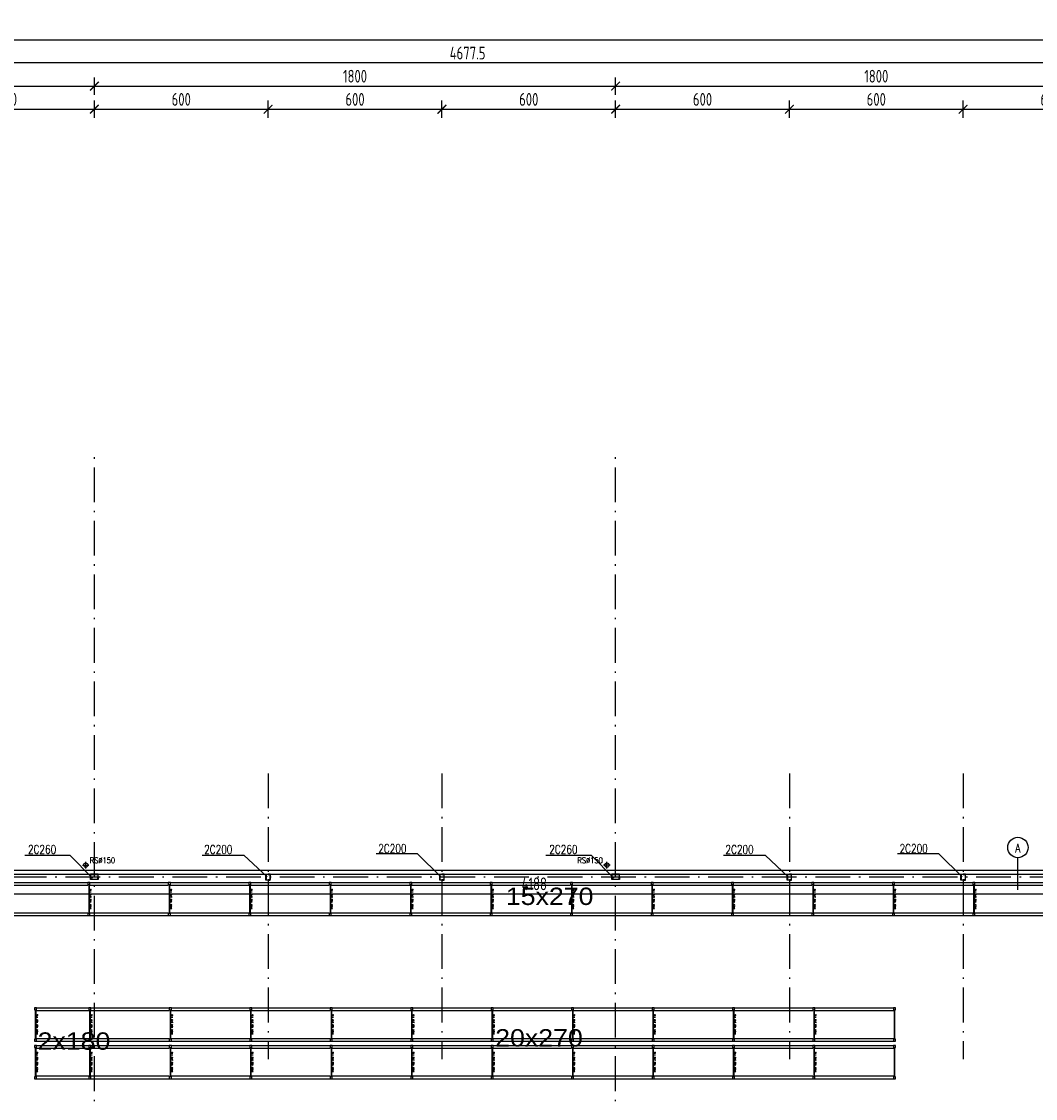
# Model space of a CAD drawing. Extents: x 153948 to 285449, y -89387 to -60195.
# Tile 65 of 101: x 255709 to 259210, y -75605 to -71884. Entities that reach past the tile are written whole.
import ezdxf
from ezdxf.enums import TextEntityAlignment as Align

# ---------------------------------------------------------------- set-up
doc = ezdxf.new("R2010")
doc.units = 0
doc.header["$LTSCALE"] = 100
doc.header["$MEASUREMENT"] = 0
doc.header["$PDMODE"] = 1
doc.linetypes.add('ACAD_ISO10W100', pattern=[18.5, 12, -3, 0.5, -3])
doc.layers.get('0').update_dxf_attribs({"linetype": 'CONTINUOUS'})
doc.layers.get('DEFPOINTS').update_dxf_attribs({"linetype": 'CONTINUOUS'})
for name, color, linetype in [('1', 2, 'CONTINUOUS'), ('K-STA', 2, 'CONTINUOUS'), ('mago', 7, 'CONTINUOUS'), ('OSIE', 8, 'ACAD_ISO10W100'), ('PANELE', 3, 'CONTINUOUS'), ('R-----OP', 2, 'CONTINUOUS'), ('RS REGAŁY', 7, 'CONTINUOUS'), ('RYNNY', 2, 'CONTINUOUS'), ('TEXT', 11, 'CONTINUOUS'), ('WYMIARY', 1, 'CONTINUOUS')]:
    doc.layers.add(name, color=color, linetype=linetype)
doc.styles.add('arial', font='arial.ttf', dxfattribs={"width": 1.1})
doc.styles.add('DYBY-NORMALNY-0-8-N', font='ROMANS.SHX', dxfattribs={"width": 0.8})
doc.styles.get("Standard").update_dxf_attribs({"font": 'txt.shx'})
doc.styles.add('STYLE2', font='isocp.shx', dxfattribs={"width": 0.8})
doc.styles.add('TXT3', font='SIMPLEX.SHX', dxfattribs={"width": 0.75, "height": 40})
doc.dimstyles.new('KRESKI_100', dxfattribs={"dimscale": 20, "dimtxt": 2.2, "dimasz": 1.5, "dimexe": 1.5, "dimexo": 1.5, "dimgap": 0.6, "dimtad": 1, "dimdec": 1, "dimrnd": 0.5, "dimdsep": 46, "dimtxsty": 'STYLE2', "dimblk1": 'ARCHTICK', "dimblk2": 'ARCHTICK', "dimsah": 1, "dimcen": 2.5, "dimdle": 1.5, "dimclrd": 10, "dimclre": 10, "dimclrt": 15, "dimadec": 0, "dimazin": 0, "dimtfac": 1, "dimtdec": 1, "dimtmove": 1, "dimatfit": 3, "dimldrblk": 'ARCHTICK', "dimfxl": 1.5, "dimfxlon": 1, "dimtolj": 1, "dimtzin": 0, "dimarcsym": 0})

# ---------------------------------------------------------------- blocks, each defined once
blk = doc.blocks.new('SC260X2')
at = {"layer": '1'}
for points in [[(-13, 9), (-13, 0), (-12.4, 0), (-12.1, 7, -0.401015), (-11.1, 7.9), (11.1, 7.9, -0.401015), (12.1, 7), (12.4, 0), (13, 0), (13, 9)], [(-13, -9), (-13, 0), (-12.4, 0), (-12.1, -7, 0.401015), (-11.1, -7.9), (11.1, -7.9, 0.401015), (12.1, -7), (12.4, 0), (13, 0), (13, -9)]]:
    blk.add_lwpolyline(points, format="xyb", close=True, dxfattribs=at)
blk = doc.blocks.new('SC200X2')
at = {"layer": '1'}
for points in [[(-10, 7.5), (-10, 0), (-9.7, 0, 0.391021), (-9.1, 0.6), (-8.7, 5.6, -0.391021), (-7.6, 6.6), (7.6, 6.6, -0.391021), (8.7, 5.6), (9.1, 0.6, 0.391021), (9.7, 0), (10, 0), (10, 7.5)], [(-10, -7.5), (-10, 0), (-9.7, 0, -0.391021), (-9.1, -0.6), (-8.7, -5.6, 0.391021), (-7.6, -6.6), (7.6, -6.6, 0.391021), (8.7, -5.6), (9.1, -0.6, -0.391021), (9.7, 0), (10, 0), (10, -7.5)]]:
    blk.add_lwpolyline(points, format="xyb", close=True, dxfattribs=at)
blk = doc.blocks.new('_ARCHTICK')
at = {"color": 0, "linetype": 'ByBlock', "const_width": 0.15}
blk.add_lwpolyline([(-0.5, -0.5), (0.5, 0.5)], dxfattribs=at)
blk = doc.blocks.new('*D81')
at = {"layer": 'DEFPOINTS', "color": 0, "ltscale": 0.1, "transparency": 16777216}
for p in [(260307.9, -71947), (248692.9, -74816), (260307.9, -74816)]:
    blk.add_point(p, dxfattribs=at)
at = {"layer": 'WYMIARY', "color": 10, "lineweight": -2, "ltscale": 0.1, "transparency": 16777216}
for p, q in [((248692.9, -71977), (248692.9, -71917)), ((260307.9, -71977), (260307.9, -71917)), ((248662.9, -71947), (260337.9, -71947))]:
    blk.add_line(p, q, dxfattribs=at)
at = {"layer": 'WYMIARY', "color": 10, "lineweight": -2, "ltscale": 0.1, "transparency": 16777216, "xscale": 30, "yscale": 30, "zscale": 30, "rotation": 180}
blk.add_blockref('_ARCHTICK', (248692.9, -71947), dxfattribs=at)
at = {"layer": 'WYMIARY', "color": 10, "lineweight": -2, "ltscale": 0.1, "transparency": 16777216, "xscale": 30, "yscale": 30, "zscale": 30}
blk.add_blockref('_ARCHTICK', (260307.9, -71947), dxfattribs=at)
at = {"layer": 'WYMIARY', "color": 15, "ltscale": 0.1, "transparency": 16777216, "insert": (254500.4, -71913), "char_height": 44, "attachment_point": 5, "style": 'STYLE2'}
blk.add_mtext('\\A1;11615', dxfattribs=at)
blk = doc.blocks.new('*D83')
at = {"layer": 'DEFPOINTS', "color": 0, "ltscale": 0.1, "transparency": 16777216}
for p in [(254910.4, -72027), (254910.4, -72107), (259587.9, -72107)]:
    blk.add_point(p, dxfattribs=at)
at = {"layer": 'WYMIARY', "color": 10, "lineweight": -2, "ltscale": 0.1, "transparency": 16777216}
for p, q in [((254910.4, -72057), (254910.4, -71997)), ((259587.9, -72057), (259587.9, -71997)), ((259617.9, -72027), (254880.4, -72027))]:
    blk.add_line(p, q, dxfattribs=at)
at = {"layer": 'WYMIARY', "color": 10, "lineweight": -2, "ltscale": 0.1, "transparency": 16777216, "xscale": 30, "yscale": 30, "zscale": 30, "rotation": 180}
blk.add_blockref('_ARCHTICK', (254910.4, -72027), dxfattribs=at)
at = {"layer": 'WYMIARY', "color": 10, "lineweight": -2, "ltscale": 0.1, "transparency": 16777216, "xscale": 30, "yscale": 30, "zscale": 30}
blk.add_blockref('_ARCHTICK', (259587.9, -72027), dxfattribs=at)
at = {"layer": 'WYMIARY', "color": 15, "ltscale": 0.1, "transparency": 16777216, "insert": (257249.2, -71993), "char_height": 44, "attachment_point": 5, "style": 'STYLE2'}
blk.add_mtext('\\A1;4677.5', dxfattribs=at)
blk = doc.blocks.new('*D107')
at = {"layer": 'DEFPOINTS', "color": 0, "ltscale": 0.1, "transparency": 16777216}
for p in [(255960.4, -72107), (254160.4, -72187), (255960.4, -72187)]:
    blk.add_point(p, dxfattribs=at)
at = {"layer": 'WYMIARY', "color": 10, "lineweight": -2, "ltscale": 0.1, "transparency": 16777216}
for p, q in [((254160.4, -72137), (254160.4, -72077)), ((255960.4, -72137), (255960.4, -72077)), ((254130.4, -72107), (255990.4, -72107))]:
    blk.add_line(p, q, dxfattribs=at)
at = {"layer": 'WYMIARY', "color": 10, "lineweight": -2, "ltscale": 0.1, "transparency": 16777216, "xscale": 30, "yscale": 30, "zscale": 30, "rotation": 180}
blk.add_blockref('_ARCHTICK', (254160.4, -72107), dxfattribs=at)
at = {"layer": 'WYMIARY', "color": 10, "lineweight": -2, "ltscale": 0.1, "transparency": 16777216, "xscale": 30, "yscale": 30, "zscale": 30}
blk.add_blockref('_ARCHTICK', (255960.4, -72107), dxfattribs=at)
at = {"layer": 'WYMIARY', "color": 15, "ltscale": 0.1, "transparency": 16777216, "insert": (255060.4, -72073), "char_height": 44, "attachment_point": 5, "style": 'STYLE2'}
blk.add_mtext('\\A1;1800', dxfattribs=at)
blk = doc.blocks.new('*D108')
at = {"layer": 'DEFPOINTS', "color": 0, "ltscale": 0.1, "transparency": 16777216}
for p in [(257760.4, -72107), (255960.4, -72187), (257760.4, -72187)]:
    blk.add_point(p, dxfattribs=at)
at = {"layer": 'WYMIARY', "color": 10, "lineweight": -2, "ltscale": 0.1, "transparency": 16777216}
for p, q in [((255960.4, -72137), (255960.4, -72077)), ((257760.4, -72137), (257760.4, -72077)), ((255930.4, -72107), (257790.4, -72107))]:
    blk.add_line(p, q, dxfattribs=at)
at = {"layer": 'WYMIARY', "color": 10, "lineweight": -2, "ltscale": 0.1, "transparency": 16777216, "xscale": 30, "yscale": 30, "zscale": 30, "rotation": 180}
blk.add_blockref('_ARCHTICK', (255960.4, -72107), dxfattribs=at)
at = {"layer": 'WYMIARY', "color": 10, "lineweight": -2, "ltscale": 0.1, "transparency": 16777216, "xscale": 30, "yscale": 30, "zscale": 30}
blk.add_blockref('_ARCHTICK', (257760.4, -72107), dxfattribs=at)
at = {"layer": 'WYMIARY', "color": 15, "ltscale": 0.1, "transparency": 16777216, "insert": (256860.4, -72073), "char_height": 44, "attachment_point": 5, "style": 'STYLE2'}
blk.add_mtext('\\A1;1800', dxfattribs=at)
blk = doc.blocks.new('*D109')
at = {"layer": 'DEFPOINTS', "color": 0, "ltscale": 0.1, "transparency": 16777216}
for p in [(259560.4, -72107), (257760.4, -72187), (259560.4, -72187)]:
    blk.add_point(p, dxfattribs=at)
at = {"layer": 'WYMIARY', "color": 10, "lineweight": -2, "ltscale": 0.1, "transparency": 16777216}
for p, q in [((257760.4, -72137), (257760.4, -72077)), ((259560.4, -72137), (259560.4, -72077)), ((257730.4, -72107), (259590.4, -72107))]:
    blk.add_line(p, q, dxfattribs=at)
at = {"layer": 'WYMIARY', "color": 10, "lineweight": -2, "ltscale": 0.1, "transparency": 16777216, "xscale": 30, "yscale": 30, "zscale": 30, "rotation": 180}
blk.add_blockref('_ARCHTICK', (257760.4, -72107), dxfattribs=at)
at = {"layer": 'WYMIARY', "color": 10, "lineweight": -2, "ltscale": 0.1, "transparency": 16777216, "xscale": 30, "yscale": 30, "zscale": 30}
blk.add_blockref('_ARCHTICK', (259560.4, -72107), dxfattribs=at)
at = {"layer": 'WYMIARY', "color": 15, "ltscale": 0.1, "transparency": 16777216, "insert": (258660.4, -72073), "char_height": 44, "attachment_point": 5, "style": 'STYLE2'}
blk.add_mtext('\\A1;1800', dxfattribs=at)
blk = doc.blocks.new('*D126')
at = {"layer": 'DEFPOINTS', "color": 0, "ltscale": 0.1, "transparency": 16777216}
for p in [(255960.4, -72187), (255960.4, -72267), (255360.4, -74482.3)]:
    blk.add_point(p, dxfattribs=at)
at = {"layer": 'WYMIARY', "color": 10, "lineweight": -2, "ltscale": 0.1, "transparency": 16777216}
for p, q in [((255330.4, -72187), (255990.4, -72187)), ((255360.4, -72217), (255360.4, -72157)), ((255960.4, -72217), (255960.4, -72157))]:
    blk.add_line(p, q, dxfattribs=at)
at = {"layer": 'WYMIARY', "color": 10, "lineweight": -2, "ltscale": 0.1, "transparency": 16777216, "xscale": 30, "yscale": 30, "zscale": 30, "rotation": 180}
blk.add_blockref('_ARCHTICK', (255360.4, -72187), dxfattribs=at)
at = {"layer": 'WYMIARY', "color": 10, "lineweight": -2, "ltscale": 0.1, "transparency": 16777216, "xscale": 30, "yscale": 30, "zscale": 30}
blk.add_blockref('_ARCHTICK', (255960.4, -72187), dxfattribs=at)
at = {"layer": 'WYMIARY', "color": 15, "ltscale": 0.1, "transparency": 16777216, "insert": (255660.4, -72153), "char_height": 44, "attachment_point": 5, "style": 'STYLE2'}
blk.add_mtext('\\A1;600', dxfattribs=at)
blk = doc.blocks.new('*D127')
at = {"layer": 'DEFPOINTS', "color": 0, "ltscale": 0.1, "transparency": 16777216}
for p in [(256560.4, -72187), (255960.4, -72267), (256560.4, -72267)]:
    blk.add_point(p, dxfattribs=at)
at = {"layer": 'WYMIARY', "color": 10, "lineweight": -2, "ltscale": 0.1, "transparency": 16777216}
for p, q in [((255930.4, -72187), (256590.4, -72187)), ((255960.4, -72217), (255960.4, -72157)), ((256560.4, -72217), (256560.4, -72157))]:
    blk.add_line(p, q, dxfattribs=at)
at = {"layer": 'WYMIARY', "color": 10, "lineweight": -2, "ltscale": 0.1, "transparency": 16777216, "xscale": 30, "yscale": 30, "zscale": 30, "rotation": 180}
blk.add_blockref('_ARCHTICK', (255960.4, -72187), dxfattribs=at)
at = {"layer": 'WYMIARY', "color": 10, "lineweight": -2, "ltscale": 0.1, "transparency": 16777216, "xscale": 30, "yscale": 30, "zscale": 30}
blk.add_blockref('_ARCHTICK', (256560.4, -72187), dxfattribs=at)
at = {"layer": 'WYMIARY', "color": 15, "ltscale": 0.1, "transparency": 16777216, "insert": (256260.4, -72153), "char_height": 44, "attachment_point": 5, "style": 'STYLE2'}
blk.add_mtext('\\A1;600', dxfattribs=at)
blk = doc.blocks.new('*D128')
at = {"layer": 'DEFPOINTS', "color": 0, "ltscale": 0.1, "transparency": 16777216}
for p in [(257160.4, -72187), (256560.4, -72267), (257160.4, -72267)]:
    blk.add_point(p, dxfattribs=at)
at = {"layer": 'WYMIARY', "color": 10, "lineweight": -2, "ltscale": 0.1, "transparency": 16777216}
for p, q in [((256530.4, -72187), (257190.4, -72187)), ((256560.4, -72217), (256560.4, -72157)), ((257160.4, -72217), (257160.4, -72157))]:
    blk.add_line(p, q, dxfattribs=at)
at = {"layer": 'WYMIARY', "color": 10, "lineweight": -2, "ltscale": 0.1, "transparency": 16777216, "xscale": 30, "yscale": 30, "zscale": 30, "rotation": 180}
blk.add_blockref('_ARCHTICK', (256560.4, -72187), dxfattribs=at)
at = {"layer": 'WYMIARY', "color": 10, "lineweight": -2, "ltscale": 0.1, "transparency": 16777216, "xscale": 30, "yscale": 30, "zscale": 30}
blk.add_blockref('_ARCHTICK', (257160.4, -72187), dxfattribs=at)
at = {"layer": 'WYMIARY', "color": 15, "ltscale": 0.1, "transparency": 16777216, "insert": (256860.4, -72153), "char_height": 44, "attachment_point": 5, "style": 'STYLE2'}
blk.add_mtext('\\A1;600', dxfattribs=at)
blk = doc.blocks.new('*D129')
at = {"layer": 'DEFPOINTS', "color": 0, "ltscale": 0.1, "transparency": 16777216}
for p in [(257760.4, -72187), (257760.4, -72267), (257160.4, -74482.3)]:
    blk.add_point(p, dxfattribs=at)
at = {"layer": 'WYMIARY', "color": 10, "lineweight": -2, "ltscale": 0.1, "transparency": 16777216}
for p, q in [((257130.4, -72187), (257790.4, -72187)), ((257160.4, -72217), (257160.4, -72157)), ((257760.4, -72217), (257760.4, -72157))]:
    blk.add_line(p, q, dxfattribs=at)
at = {"layer": 'WYMIARY', "color": 10, "lineweight": -2, "ltscale": 0.1, "transparency": 16777216, "xscale": 30, "yscale": 30, "zscale": 30, "rotation": 180}
blk.add_blockref('_ARCHTICK', (257160.4, -72187), dxfattribs=at)
at = {"layer": 'WYMIARY', "color": 10, "lineweight": -2, "ltscale": 0.1, "transparency": 16777216, "xscale": 30, "yscale": 30, "zscale": 30}
blk.add_blockref('_ARCHTICK', (257760.4, -72187), dxfattribs=at)
at = {"layer": 'WYMIARY', "color": 15, "ltscale": 0.1, "transparency": 16777216, "insert": (257460.4, -72153), "char_height": 44, "attachment_point": 5, "style": 'STYLE2'}
blk.add_mtext('\\A1;600', dxfattribs=at)
blk = doc.blocks.new('*D130')
at = {"layer": 'DEFPOINTS', "color": 0, "ltscale": 0.1, "transparency": 16777216}
for p in [(258360.4, -72187), (257760.4, -72267), (258360.4, -72267)]:
    blk.add_point(p, dxfattribs=at)
at = {"layer": 'WYMIARY', "color": 10, "lineweight": -2, "ltscale": 0.1, "transparency": 16777216}
for p, q in [((257730.4, -72187), (258390.4, -72187)), ((257760.4, -72217), (257760.4, -72157)), ((258360.4, -72217), (258360.4, -72157))]:
    blk.add_line(p, q, dxfattribs=at)
at = {"layer": 'WYMIARY', "color": 10, "lineweight": -2, "ltscale": 0.1, "transparency": 16777216, "xscale": 30, "yscale": 30, "zscale": 30, "rotation": 180}
blk.add_blockref('_ARCHTICK', (257760.4, -72187), dxfattribs=at)
at = {"layer": 'WYMIARY', "color": 10, "lineweight": -2, "ltscale": 0.1, "transparency": 16777216, "xscale": 30, "yscale": 30, "zscale": 30}
blk.add_blockref('_ARCHTICK', (258360.4, -72187), dxfattribs=at)
at = {"layer": 'WYMIARY', "color": 15, "ltscale": 0.1, "transparency": 16777216, "insert": (258060.4, -72153), "char_height": 44, "attachment_point": 5, "style": 'STYLE2'}
blk.add_mtext('\\A1;600', dxfattribs=at)
blk = doc.blocks.new('*D131')
at = {"layer": 'DEFPOINTS', "color": 0, "ltscale": 0.1, "transparency": 16777216}
for p in [(258960.4, -72187), (258360.4, -72267), (258960.4, -72267)]:
    blk.add_point(p, dxfattribs=at)
at = {"layer": 'WYMIARY', "color": 10, "lineweight": -2, "ltscale": 0.1, "transparency": 16777216}
for p, q in [((258330.4, -72187), (258990.4, -72187)), ((258360.4, -72217), (258360.4, -72157)), ((258960.4, -72217), (258960.4, -72157))]:
    blk.add_line(p, q, dxfattribs=at)
at = {"layer": 'WYMIARY', "color": 10, "lineweight": -2, "ltscale": 0.1, "transparency": 16777216, "xscale": 30, "yscale": 30, "zscale": 30, "rotation": 180}
blk.add_blockref('_ARCHTICK', (258360.4, -72187), dxfattribs=at)
at = {"layer": 'WYMIARY', "color": 10, "lineweight": -2, "ltscale": 0.1, "transparency": 16777216, "xscale": 30, "yscale": 30, "zscale": 30}
blk.add_blockref('_ARCHTICK', (258960.4, -72187), dxfattribs=at)
at = {"layer": 'WYMIARY', "color": 15, "ltscale": 0.1, "transparency": 16777216, "insert": (258660.4, -72153), "char_height": 44, "attachment_point": 5, "style": 'STYLE2'}
blk.add_mtext('\\A1;600', dxfattribs=at)
blk = doc.blocks.new('*D132')
at = {"layer": 'DEFPOINTS', "color": 0, "ltscale": 0.1, "transparency": 16777216}
for p in [(259560.4, -72187), (259560.4, -72267), (258960.4, -74482.3)]:
    blk.add_point(p, dxfattribs=at)
at = {"layer": 'WYMIARY', "color": 10, "lineweight": -2, "ltscale": 0.1, "transparency": 16777216}
for p, q in [((258930.4, -72187), (259590.4, -72187)), ((258960.4, -72217), (258960.4, -72157)), ((259560.4, -72217), (259560.4, -72157))]:
    blk.add_line(p, q, dxfattribs=at)
at = {"layer": 'WYMIARY', "color": 10, "lineweight": -2, "ltscale": 0.1, "transparency": 16777216, "xscale": 30, "yscale": 30, "zscale": 30, "rotation": 180}
blk.add_blockref('_ARCHTICK', (258960.4, -72187), dxfattribs=at)
at = {"layer": 'WYMIARY', "color": 10, "lineweight": -2, "ltscale": 0.1, "transparency": 16777216, "xscale": 30, "yscale": 30, "zscale": 30}
blk.add_blockref('_ARCHTICK', (259560.4, -72187), dxfattribs=at)
at = {"layer": 'WYMIARY', "color": 15, "ltscale": 0.1, "transparency": 16777216, "insert": (259260.4, -72153), "char_height": 44, "attachment_point": 5, "style": 'STYLE2'}
blk.add_mtext('\\A1;600', dxfattribs=at)
blk = doc.blocks.new('*D152')
at = {"layer": 'DEFPOINTS', "color": 0, "ltscale": 0.1, "transparency": 16777216}
for p in [(255385.4, -74839.5), (259573.4, -74848.5), (259573.4, -74897.7)]:
    blk.add_point(p, dxfattribs=at)
at = {"layer": 'WYMIARY', "color": 10, "lineweight": -2, "ltscale": 0.1, "transparency": 16777216}
for p, q in [((255385.4, -74869.5), (255385.4, -74927.7)), ((255355.4, -74897.7), (259603.4, -74897.7)), ((259573.4, -74878.5), (259573.4, -74927.7))]:
    blk.add_line(p, q, dxfattribs=at)
at = {"layer": 'WYMIARY', "color": 10, "lineweight": -2, "ltscale": 0.1, "transparency": 16777216, "xscale": 30, "yscale": 30, "zscale": 30, "rotation": 180}
blk.add_blockref('_ARCHTICK', (255385.4, -74897.7), dxfattribs=at)
at = {"layer": 'WYMIARY', "color": 10, "lineweight": -2, "ltscale": 0.1, "transparency": 16777216, "xscale": 30, "yscale": 30, "zscale": 30}
blk.add_blockref('_ARCHTICK', (259573.4, -74897.7), dxfattribs=at)
at = {"layer": 'WYMIARY', "color": 15, "ltscale": 0.1, "transparency": 16777216, "insert": (257479.4, -74863.7), "char_height": 44, "attachment_point": 5, "style": 'STYLE2'}
blk.add_mtext('\\A1;4188', dxfattribs=at)
blk = doc.blocks.new('RACK 450 270 115')
at = {"color": 1}
for p, q in [((7, 115), (277.8, 115)), ((2.75, 108), (2.75, 7)), ((4.25, 108), (4.25, 7)), ((7, 105.5), (277.8, 105.5)), ((7, 9.5), (277.8, 9.5)), ((7, 0), (277.8, 0))]:
    blk.add_line(p, q, dxfattribs=at)
for points in [[(0, 108), (7, 108), (7, 115), (0, 115)], [(0, 0), (7, 0), (7, 7), (0, 7)]]:
    blk.add_lwpolyline(points, close=True, dxfattribs=at)
at = {"color": 1, "insert": (9.25, 57.5), "char_height": 5, "width": 101, "attachment_point": 5, "rotation": 90}
blk.add_mtext('RACK 450 270 115', dxfattribs=at)
blk = doc.blocks.new('RACK 450 180 115')
at = {"color": 1}
for p, q in [((7, 115), (187.8, 115)), ((2.75, 108), (2.75, 7)), ((4.25, 108), (4.25, 7)), ((7, 105.5), (187.8, 105.5)), ((7, 9.5), (187.8, 9.5)), ((7, 0), (187.8, 0))]:
    blk.add_line(p, q, dxfattribs=at)
for points in [[(0, 108), (7, 108), (7, 115), (0, 115)], [(0, 0), (7, 0), (7, 7), (0, 7)]]:
    blk.add_lwpolyline(points, close=True, dxfattribs=at)
at = {"color": 1, "insert": (9.25, 57.5), "char_height": 5, "width": 101, "attachment_point": 5, "rotation": 90}
blk.add_mtext('RACK 450 180 115', dxfattribs=at)
blk = doc.blocks.new('NOGA RACK 450 007 115')
at = {"color": 1}
for p, q in [((2.75, 108), (2.75, 7)), ((4.25, 108), (4.25, 7))]:
    blk.add_line(p, q, dxfattribs=at)
for points in [[(0, 108), (7, 108), (7, 115), (0, 115)], [(0, 0), (7, 0), (7, 7), (0, 7)]]:
    blk.add_lwpolyline(points, close=True, dxfattribs=at)

msp = doc.modelspace()

# ---------------------------------------------------------------- linework, layer by layer
at = {"layer": 'OSIE', "ltscale": 0.1}
for p, q in [((255960.4, -86679.55), (255960.4, -73374.65)), ((257760.4, -86679.55), (257760.4, -73374.65)), ((256560.4, -74482.32), (256560.4, -75469.12)), ((257160.4, -74482.32), (257160.4, -75469.12)), ((258360.4, -74482.32), (258360.4, -75469.12)), ((258960.4, -74482.32), (258960.4, -75469.12)), ((255930.4, -74810.79), (255930.4, -74787.99)), ((257730.41, -74810.79), (257730.41, -74787.99)), ((255919.01, -74799.39), (255941.8, -74799.39)), ((257741.81, -74799.39), (257719.01, -74799.39)), ((247720.4, -74839.55), (263229.19, -74839.55))]:
    msp.add_line(p, q, dxfattribs=at)
at = {"layer": 'PANELE', "ltscale": 0.5}
for p, q in [((254910.4, -74816.05), (259587.9, -74816.05)), ((254910.4, -74830.55), (259547.4, -74830.55))]:
    msp.add_line(p, q, dxfattribs=at)
at = {"layer": 'R-----OP'}
msp.add_line((259149.09, -74884.95), (259149.09, -74773.22), dxfattribs=at)
msp.add_circle((259149.48, -74738.04), 35.19, dxfattribs=at)
at = {"layer": 'RYNNY', "ltscale": 0.1}
for centre in [(255930.4, -74799.02), (257730.41, -74799.02)]:
    msp.add_circle(centre, 7.5, dxfattribs=at)
at = {"layer": 'TEXT'}
for p, q in [((255719.76, -74765.01), (255875.95, -74765.01)), ((255875.95, -74765.01), (255953.86, -74844.05)), ((256332.51, -74764.89), (256476.14, -74764.89)), ((256476.14, -74764.89), (256556.65, -74839.55)), ((257076.34, -74760.45), (256933.45, -74760.45)), ((257156.65, -74839.55), (257076.34, -74760.45)), ((257519.76, -74765.01), (257675.95, -74765.01)), ((257675.95, -74765.01), (257753.86, -74844.05)), ((258132.51, -74764.89), (258276.14, -74764.89)), ((258276.14, -74764.89), (258356.65, -74839.55)), ((258876.34, -74760.45), (258733.45, -74760.45)), ((258956.65, -74839.55), (258876.34, -74760.45))]:
    msp.add_line(p, q, dxfattribs=at)

# ---------------------------------------------------------------- block references
at = {"layer": 'K-STA', "ltscale": 0.5}
for p in [(255960.4, -74839.55), (257760.4, -74839.55)]:
    msp.add_blockref('SC260X2', p, dxfattribs=at)
at = {"layer": 'K-STA', "ltscale": 0.5, "rotation": 270}
for p in [(256560.4, -74840.55), (257160.4, -74840.55), (258360.4, -74840.55), (258960.4, -74840.55)]:
    msp.add_blockref('SC200X2', p, dxfattribs=at)
at = {"layer": 'RS REGAŁY'}
for name, p in [('RACK 450 270 115', (255660.2, -74973.55)), ('RACK 450 270 115', (255938, -74973.55)), ('RACK 450 270 115', (256215.8, -74973.55)), ('RACK 450 270 115', (256493.6, -74973.55)), ('RACK 450 270 115', (256771.4, -74973.55)), ('RACK 450 270 115', (257049.2, -74973.55)), ('RACK 450 270 115', (257327, -74973.55)), ('RACK 450 270 115', (257604.8, -74973.55)), ('RACK 450 270 115', (257882.6, -74973.55)), ('RACK 450 270 115', (258160.4, -74973.55)), ('RACK 450 270 115', (258438.2, -74973.55)), ('RACK 450 270 115', (258716, -74973.55)), ('RACK 450 270 115', (258993.8, -74973.55)), ('RACK 450 180 115', (255753.6, -75407.05)), ('RACK 450 270 115', (255941.4, -75407.05)), ('RACK 450 270 115', (256219.2, -75407.05)), ('RACK 450 270 115', (256497, -75407.05)), ('RACK 450 270 115', (256774.8, -75407.05)), ('RACK 450 270 115', (257052.6, -75407.05)), ('RACK 450 270 115', (257330.4, -75407.05)), ('RACK 450 270 115', (257608.2, -75407.05)), ('RACK 450 270 115', (257886, -75407.05)), ('RACK 450 270 115', (258163.8, -75407.05)), ('RACK 450 270 115', (258441.6, -75407.05)), ('NOGA RACK 450 007 115', (258719.4, -75407.05)), ('RACK 450 180 115', (255753.6, -75537.05)), ('RACK 450 270 115', (255941.4, -75537.05)), ('RACK 450 270 115', (256219.2, -75537.05)), ('RACK 450 270 115', (256497, -75537.05)), ('RACK 450 270 115', (256774.8, -75537.05)), ('RACK 450 270 115', (257052.6, -75537.05)), ('RACK 450 270 115', (257330.4, -75537.05)), ('RACK 450 270 115', (257608.2, -75537.05)), ('RACK 450 270 115', (257886, -75537.05)), ('RACK 450 270 115', (258163.8, -75537.05)), ('RACK 450 270 115', (258441.6, -75537.05)), ('NOGA RACK 450 007 115', (258719.4, -75537.05))]:
    msp.add_blockref(name, p, dxfattribs=at)

# ---------------------------------------------------------------- texts
at = {"layer": 'mago', "char_height": 60, "width": 672.04, "attachment_point": 1, "style": 'arial'}
for s, insert in [('15x270', (257381.34, -74876.74)), ('2x180', (255764.4, -75376.92)), ('20x270', (257344.5, -75365.82))]:
    msp.add_mtext(s, dxfattribs=dict(at, insert=insert))
at = {"layer": 'R-----OP', "style": 'DYBY-NORMALNY-0-8-N', "width": 0.8}
msp.add_text('A', height=30, dxfattribs=at).set_placement((259149.08, -74740.15), align=Align.MIDDLE)
at = {"layer": 'R-----OP', "color": 2, "style": 'DYBY-NORMALNY-0-8-N', "width": 0.8}
for p in [(255988.38, -74782.48), (257672.43, -74782.48)]:
    msp.add_text('RS%%c150', height=20, dxfattribs=at).set_placement(p, align=Align.MIDDLE)
at = {"layer": 'TEXT', "style": 'TXT3', "width": 0.75}
for s, p in [('2C260', (255731.2, -74759.55)), ('2C200', (256339.63, -74760.01)), ('2C200', (256940.78, -74756.79)), ('2C260', (257531.2, -74759.55)), ('2C200', (258139.63, -74760.01)), ('2C200', (258740.78, -74756.79))]:
    msp.add_text(s, height=30, dxfattribs=at).set_placement(p)

# ---------------------------------------------------------------- dimensions: what is measured, and where the dimension line sits
at = {"layer": 'WYMIARY', "ltscale": 0.1}
for base, p1, p2, picture, middle in [((260307.9, -71946.96), (248692.9, -74816.05), (260307.9, -74816.05), '*D81', (254500.4, -71912.96)), ((254910.4, -72026.96), (259587.9, -72106.96), (254910.4, -72106.96), '*D83', (257249.15, -71992.96)), ((255960.4, -72106.96), (254160.4, -72186.96), (255960.4, -72186.96), '*D107', (255060.4, -72072.96)), ((257760.4, -72106.96), (255960.4, -72186.96), (257760.4, -72186.96), '*D108', (256860.4, -72072.96)), ((259560.4, -72106.96), (257760.4, -72186.96), (259560.4, -72186.96), '*D109', (258660.4, -72072.96)), ((255960.4, -72186.96), (255360.4, -74482.32), (255960.4, -72266.96), '*D126', (255660.4, -72152.96)), ((256560.4, -72186.96), (255960.4, -72266.96), (256560.4, -72266.96), '*D127', (256260.4, -72152.96)), ((257160.4, -72186.96), (256560.4, -72266.96), (257160.4, -72266.96), '*D128', (256860.4, -72152.96)), ((257760.4, -72186.96), (257160.4, -74482.32), (257760.4, -72266.96), '*D129', (257460.4, -72152.96)), ((258360.4, -72186.96), (257760.4, -72266.96), (258360.4, -72266.96), '*D130', (258060.4, -72152.96)), ((258960.4, -72186.96), (258360.4, -72266.96), (258960.4, -72266.96), '*D131', (258660.4, -72152.96)), ((259560.4, -72186.96), (258960.4, -74482.32), (259560.4, -72266.96), '*D132', (259260.4, -72152.96)), ((259573.4, -74897.7), (255385.4, -74839.55), (259573.4, -74848.55), '*D152', (257479.4, -74863.7))]:
    dim = msp.add_linear_dim(base=base, p1=p1, p2=p2, dimstyle='KRESKI_100', dxfattribs=at)
    dim.commit()
    dim.dimension.update_dxf_attribs({"geometry": picture, "text_midpoint": middle})

doc.saveas('drawing.dxf')
